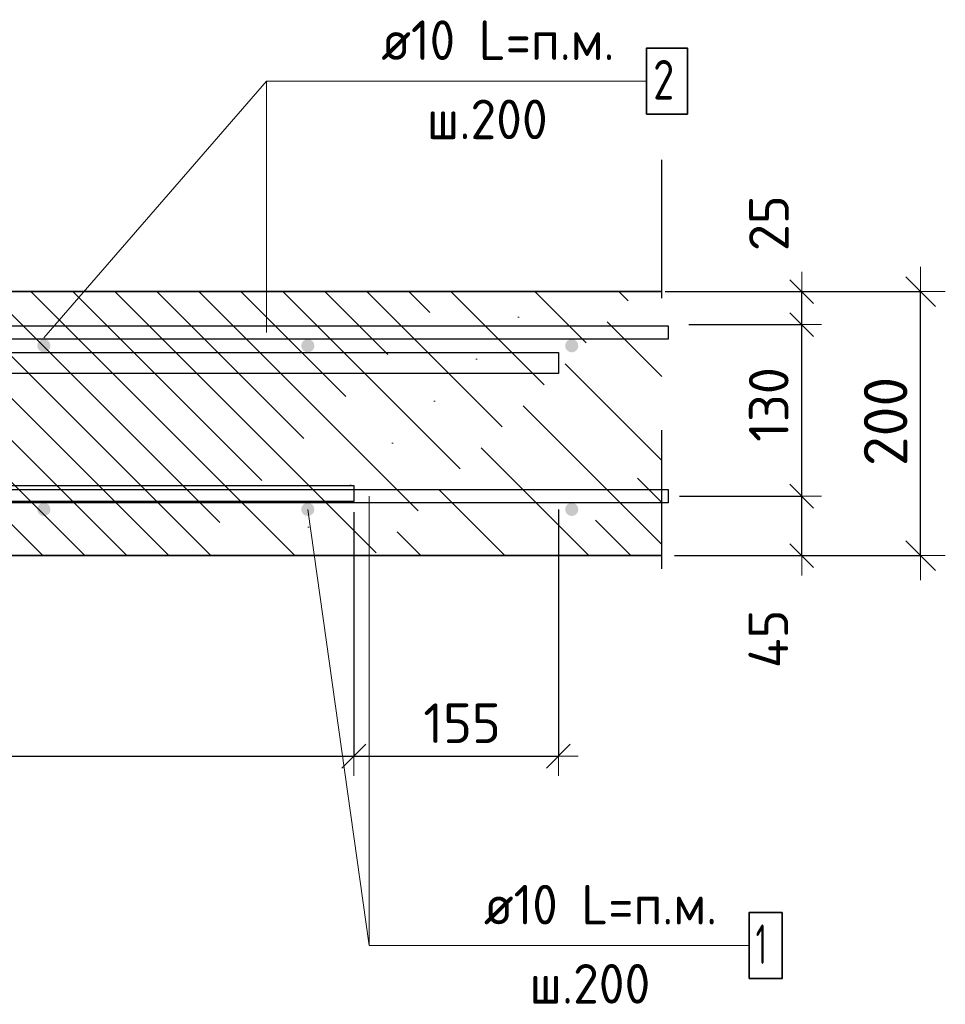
# Model space of a CAD drawing. Header units: metres. Extents: x -38 to 93, y -15 to 21.
# Tile 109 of 152: x 89.195 to 89.896, y -5.771 to -5.025. Entities that reach past the tile are written whole.
import ezdxf

# ---------------------------------------------------------------- set-up
doc = ezdxf.new("R2010")
doc.units = ezdxf.units.M
doc.header["$PDMODE"] = 65
doc.linetypes.add('______4', pattern=[0.135, 0.105, -0.03])
for name, color, linetype, lineweight in [('XR$4$Арм. стержнями верхней зоны', 180, 'Continuous', 35), ('XR$4$Арм. стержнями нижней зоны', 180, 'Continuous', 35), ('XR$4$Арм.стержн.горизонт. 1', 180, 'Continuous', 35), ('XR$4$Арм.стержн.горизонт. 2', 202, 'Continuous', 35), ('XR$4$ВК__отв в полу 1-2 эт', 220, 'Continuous', 25), ('XR$4$Размерная линия (1)', 7, 'Continuous', 13), ('XR$4$Размерная линия_ общее', 7, 'Continuous', 13), ('XR$6$Арм. стержнями верхней зоны', 180, 'Continuous', 35), ('XR$6$Арм. стержнями нижней зоны', 180, 'Continuous', 35), ('XR$6$Арм.стержн.горизонт. 1', 180, 'Continuous', 35), ('XR$6$Арм.стержн.горизонт. 2', 202, 'Continuous', 35), ('XR$6$ВК__отв в полу 1-2 эт', 220, 'Continuous', 25), ('XR$6$Размерная линия (1)', 7, 'Continuous', 13), ('XR$6$Размерная линия_ общее', 7, 'Continuous', 13)]:
    doc.layers.add(name, color=color, linetype=linetype, lineweight=lineweight)
doc.styles.add('ISOCPEUR', font='txt')
doc.dimstyles.new('DIMSTYLE_11', dxfattribs={"dimtxt": 0.03, "dimasz": 0.03, "dimexe": 0, "dimexo": 0, "dimgap": 0.015, "dimtad": 2, "dimdec": 0, "dimlfac": 1000, "dimrnd": 1, "dimzin": 12, "dimdsep": 46, "dimtxsty": 'ISOCPEUR', "dimblk1": 'ALL_ML_STRICH', "dimblk2": 'ALL_ML_STRICH', "dimsah": 1, "dimcen": 0, "dimclrd": 7, "dimclre": 256, "dimclrt": 7, "dimadec": 0, "dimazin": 0, "dimtfac": 1, "dimtdec": 0, "dimtix": 1, "dimtmove": 2, "dimatfit": 3, "dimfxl": 0, "dimtvp": 1.2, "dimtzin": 0, "dimlwd": 0, "dimlwe": -3, "dimarcsym": 0})
doc.dimstyles.new('DIMSTYLE_12', dxfattribs={"dimtxt": 0.03, "dimasz": 0.03, "dimexe": 0, "dimexo": 0, "dimgap": 0.015, "dimtad": 2, "dimdec": 0, "dimlfac": 1000, "dimrnd": 1, "dimzin": 12, "dimdsep": 46, "dimtxsty": 'ISOCPEUR', "dimblk1": 'ALL_ML_STRICH', "dimblk2": 'ALL_ML_STRICH', "dimsah": 1, "dimcen": 0, "dimclrd": 7, "dimclre": 256, "dimclrt": 7, "dimadec": 0, "dimazin": 0, "dimtfac": 1, "dimtdec": 0, "dimtix": 1, "dimtmove": 2, "dimatfit": 3, "dimfxl": 0, "dimtzin": 0, "dimlwd": 0, "dimlwe": -3, "dimarcsym": 0})
doc.dimstyles.new('DIMSTYLE_16', dxfattribs={"dimtxt": 0.03, "dimasz": 0.03, "dimexe": 0, "dimexo": 0, "dimgap": 0.015, "dimtad": 2, "dimdec": 0, "dimlfac": 1000, "dimrnd": 5, "dimzin": 12, "dimdsep": 46, "dimtxsty": 'ISOCPEUR', "dimblk1": 'ALL_ML_STRICH', "dimblk2": 'ALL_ML_STRICH', "dimsah": 1, "dimcen": 0, "dimclrd": 7, "dimclre": 256, "dimclrt": 7, "dimadec": 0, "dimazin": 0, "dimtfac": 1, "dimtdec": 0, "dimtix": 1, "dimtmove": 2, "dimatfit": 3, "dimfxl": 0, "dimtzin": 0, "dimlwd": 0, "dimlwe": -3, "dimarcsym": 0})
doc.dimstyles.new('DIMSTYLE_8', dxfattribs={"dimtxt": 0.033, "dimasz": 0.0375, "dimexe": 0, "dimexo": 0, "dimgap": 0.0165, "dimtad": 2, "dimdec": 0, "dimlfac": 1000, "dimrnd": 1, "dimzin": 12, "dimdsep": 46, "dimtxsty": 'ISOCPEUR', "dimblk1": 'ALL_ML_STRICH', "dimblk2": 'ALL_ML_STRICH', "dimsah": 1, "dimcen": 0, "dimclrd": 7, "dimclre": 256, "dimclrt": 7, "dimadec": 0, "dimazin": 0, "dimtfac": 1, "dimtdec": 0, "dimtix": 1, "dimtmove": 2, "dimatfit": 3, "dimfxl": 0, "dimtzin": 0, "dimlwd": 0, "dimlwe": -3, "dimarcsym": 0})
pattern_1 = [(135, (0, 0), (-0.031819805, -0.031819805), [0.4, -0.05, 0, -0.05]), (135, (-0.01591, -0.01591), (-0.031819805, -0.031819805), [0.8, -0.1, 0.1, -0.1])]

# ---------------------------------------------------------------- blocks, each defined once
blk = doc.blocks.new('ALL_ML_STRICH')
at = {"color": 0, "linetype": 'ByBlock', "lineweight": -2}
for p, q in [((0, -0.5), (0, 0.5)), ((-0.3, -0.3), (0.3, 0.3)), ((-1, 0), (0.5, 0))]:
    blk.add_line(p, q, dxfattribs=at)
blk = doc.blocks.new('*D75')
at = {"layer": 'DEFPOINTS', "color": 7, "linetype": 'Continuous', "lineweight": 13, "transparency": 33554687}
for p in [(89.67095, -5.23081), (89.67095, -5.43081), (89.87752, -5.43081)]:
    blk.add_point(p, dxfattribs=at)
at = {"layer": 'XR$4$Размерная линия_ общее', "color": 253, "linetype": 'Continuous', "lineweight": -2, "true_color": 0xa0a0a0, "transparency": 33554687}
for p, q in [((89.69095, -5.23081), (89.87752, -5.23081)), ((89.69095, -5.43081), (89.87752, -5.43081))]:
    blk.add_line(p, q, dxfattribs=at)
at = {"layer": 'XR$4$Размерная линия_ общее', "color": 7, "linetype": 'Continuous', "lineweight": -2, "transparency": 33554687}
blk.add_line((89.87752, -5.43081), (89.87752, -5.23081), dxfattribs=at)
at = {"layer": 'XR$4$Размерная линия_ общее', "color": 7, "linetype": 'Continuous', "lineweight": 13, "transparency": 33554687, "xscale": 0.0375, "yscale": 0.0375, "zscale": 0.0375}
for p, rotation in [((89.87752, -5.23081), 90), ((89.87752, -5.43081), 270)]:
    blk.add_blockref('ALL_ML_STRICH', p, dxfattribs=dict(at, rotation=rotation))
at = {"layer": 'XR$4$Размерная линия_ общее', "color": 7, "linetype": 'Continuous', "lineweight": 13, "transparency": 33554687, "insert": (89.85102, -5.32916), "char_height": 0.033, "width": 0.099, "attachment_point": 5, "rotation": 90, "style": 'ISOCPEUR'}
blk.add_mtext('\\A1;{200}', dxfattribs=at)
blk = doc.blocks.new('*D76')
at = {"layer": 'DEFPOINTS', "color": 7, "linetype": 'Continuous', "lineweight": 13, "transparency": 33554687}
for p in [(89.67483, -5.38581), (89.68768, -5.43081), (89.78749, -5.43081)]:
    blk.add_point(p, dxfattribs=at)
at = {"layer": 'XR$4$Размерная линия (1)', "color": 9, "linetype": 'Continuous', "lineweight": -2, "true_color": 0xc7c7c7, "transparency": 33554687}
for p, q in [((89.69483, -5.38581), (89.78749, -5.38581)), ((89.70768, -5.43081), (89.78749, -5.43081))]:
    blk.add_line(p, q, dxfattribs=at)
at = {"layer": 'XR$4$Размерная линия (1)', "color": 7, "linetype": 'Continuous', "lineweight": -2, "transparency": 33554687}
blk.add_line((89.78749, -5.43081), (89.78749, -5.38581), dxfattribs=at)
at = {"layer": 'XR$4$Размерная линия (1)', "color": 7, "linetype": 'Continuous', "lineweight": 13, "transparency": 33554687, "xscale": 0.03, "yscale": 0.03, "zscale": 0.03}
for p, rotation in [((89.78749, -5.38581), 90), ((89.78749, -5.43081), 270)]:
    blk.add_blockref('ALL_ML_STRICH', p, dxfattribs=dict(at, rotation=rotation))
at = {"layer": 'XR$4$Размерная линия (1)', "color": 7, "linetype": 'Continuous', "lineweight": 13, "transparency": 33554687, "insert": (89.76218, -5.49394), "char_height": 0.03, "width": 0.06, "attachment_point": 5, "rotation": 90, "style": 'ISOCPEUR'}
blk.add_mtext('\\A1;{45}', dxfattribs=at)
blk = doc.blocks.new('*D77')
at = {"layer": 'DEFPOINTS', "color": 7, "linetype": 'Continuous', "lineweight": 13, "transparency": 33554687}
for p in [(89.68186, -5.25581), (89.67483, -5.38581), (89.78749, -5.38581)]:
    blk.add_point(p, dxfattribs=at)
at = {"layer": 'XR$4$Размерная линия (1)', "color": 9, "linetype": 'Continuous', "lineweight": -2, "true_color": 0xc7c7c7, "transparency": 33554687}
for p, q in [((89.70186, -5.25581), (89.78749, -5.25581)), ((89.69483, -5.38581), (89.78749, -5.38581))]:
    blk.add_line(p, q, dxfattribs=at)
at = {"layer": 'XR$4$Размерная линия (1)', "color": 7, "linetype": 'Continuous', "lineweight": -2, "transparency": 33554687}
blk.add_line((89.78749, -5.38581), (89.78749, -5.25581), dxfattribs=at)
at = {"layer": 'XR$4$Размерная линия (1)', "color": 7, "linetype": 'Continuous', "lineweight": 13, "transparency": 33554687, "xscale": 0.03, "yscale": 0.03, "zscale": 0.03}
for p, rotation in [((89.78749, -5.25581), 90), ((89.78749, -5.38581), 270)]:
    blk.add_blockref('ALL_ML_STRICH', p, dxfattribs=dict(at, rotation=rotation))
at = {"layer": 'XR$4$Размерная линия (1)', "color": 7, "linetype": 'Continuous', "lineweight": 13, "transparency": 33554687, "insert": (89.76249, -5.31631), "char_height": 0.03, "width": 0.09, "attachment_point": 5, "rotation": 90, "style": 'ISOCPEUR'}
blk.add_mtext('\\A1;{130}', dxfattribs=at)
blk = doc.blocks.new('*D78')
at = {"layer": 'DEFPOINTS', "color": 7, "linetype": 'Continuous', "lineweight": 13, "transparency": 33554687}
for p in [(89.66399, -5.23081), (89.68186, -5.25581), (89.78749, -5.25581)]:
    blk.add_point(p, dxfattribs=at)
at = {"layer": 'XR$4$Размерная линия (1)', "color": 9, "linetype": 'Continuous', "lineweight": -2, "true_color": 0xc7c7c7, "transparency": 33554687}
for p, q in [((89.68399, -5.23081), (89.78749, -5.23081)), ((89.70186, -5.25581), (89.78749, -5.25581))]:
    blk.add_line(p, q, dxfattribs=at)
at = {"layer": 'XR$4$Размерная линия (1)', "color": 7, "linetype": 'Continuous', "lineweight": -2, "transparency": 33554687}
blk.add_line((89.78749, -5.25581), (89.78749, -5.23081), dxfattribs=at)
at = {"layer": 'XR$4$Размерная линия (1)', "color": 7, "linetype": 'Continuous', "lineweight": 13, "transparency": 33554687, "xscale": 0.03, "yscale": 0.03, "zscale": 0.03}
for p, rotation in [((89.78749, -5.23081), 90), ((89.78749, -5.25581), 270)]:
    blk.add_blockref('ALL_ML_STRICH', p, dxfattribs=dict(at, rotation=rotation))
at = {"layer": 'XR$4$Размерная линия (1)', "color": 7, "linetype": 'Continuous', "lineweight": 13, "transparency": 33554687, "insert": (89.76263, -5.17898), "char_height": 0.03, "width": 0.06, "attachment_point": 5, "rotation": 90, "style": 'ISOCPEUR'}
blk.add_mtext('\\A1;{25}', dxfattribs=at)
blk = doc.blocks.new('*D103')
at = {"layer": 'DEFPOINTS', "color": 7, "linetype": 'Continuous', "lineweight": 13, "transparency": 33554687}
for p in [(89.44808, -5.37781), (88.56308, -5.43081), (88.56308, -5.58282)]:
    blk.add_point(p, dxfattribs=at)
at = {"layer": 'XR$4$Размерная линия (1)', "color": 9, "linetype": 'Continuous', "lineweight": -2, "true_color": 0xc7c7c7, "transparency": 33554687}
for p, q in [((89.44808, -5.39781), (89.44808, -5.58282)), ((88.56308, -5.45081), (88.56308, -5.58282))]:
    blk.add_line(p, q, dxfattribs=at)
at = {"layer": 'XR$4$Размерная линия (1)', "color": 7, "linetype": 'Continuous', "lineweight": -2, "transparency": 33554687}
blk.add_line((88.56308, -5.58282), (89.44808, -5.58282), dxfattribs=at)
at = {"layer": 'XR$4$Размерная линия (1)', "color": 7, "linetype": 'Continuous', "lineweight": 13, "transparency": 33554687, "xscale": 0.03, "yscale": 0.03, "zscale": 0.03, "rotation": 180}
blk.add_blockref('ALL_ML_STRICH', (88.56308, -5.58282), dxfattribs=at)
at = {"layer": 'XR$4$Размерная линия (1)', "color": 7, "linetype": 'Continuous', "lineweight": 13, "transparency": 33554687, "xscale": 0.03, "yscale": 0.03, "zscale": 0.03}
blk.add_blockref('ALL_ML_STRICH', (89.44808, -5.58282), dxfattribs=at)
at = {"layer": 'XR$4$Размерная линия (1)', "color": 7, "linetype": 'Continuous', "lineweight": 13, "transparency": 33554687, "insert": (89.00708, -5.55782), "char_height": 0.03, "width": 0.09, "attachment_point": 5, "style": 'ISOCPEUR'}
blk.add_mtext('\\A1;{885}', dxfattribs=at)
blk = doc.blocks.new('*D104')
at = {"layer": 'DEFPOINTS', "color": 7, "linetype": 'Continuous', "lineweight": 13, "transparency": 33554687}
for p in [(89.44808, -5.37781), (89.60308, -5.37581), (89.44808, -5.58282)]:
    blk.add_point(p, dxfattribs=at)
at = {"layer": 'XR$4$Размерная линия (1)', "color": 9, "linetype": 'Continuous', "lineweight": -2, "true_color": 0xc7c7c7, "transparency": 33554687}
for p, q in [((89.44808, -5.39781), (89.44808, -5.58282)), ((89.60308, -5.39581), (89.60308, -5.58282))]:
    blk.add_line(p, q, dxfattribs=at)
at = {"layer": 'XR$4$Размерная линия (1)', "color": 7, "linetype": 'Continuous', "lineweight": -2, "transparency": 33554687}
blk.add_line((89.44808, -5.58282), (89.60308, -5.58282), dxfattribs=at)
at = {"layer": 'XR$4$Размерная линия (1)', "color": 7, "linetype": 'Continuous', "lineweight": 13, "transparency": 33554687, "xscale": 0.03, "yscale": 0.03, "zscale": 0.03, "rotation": 180}
blk.add_blockref('ALL_ML_STRICH', (89.44808, -5.58282), dxfattribs=at)
at = {"layer": 'XR$4$Размерная линия (1)', "color": 7, "linetype": 'Continuous', "lineweight": 13, "transparency": 33554687, "xscale": 0.03, "yscale": 0.03, "zscale": 0.03}
blk.add_blockref('ALL_ML_STRICH', (89.60308, -5.58282), dxfattribs=at)
at = {"layer": 'XR$4$Размерная линия (1)', "color": 7, "linetype": 'Continuous', "lineweight": 13, "transparency": 33554687, "insert": (89.53008, -5.55782), "char_height": 0.03, "width": 0.09, "attachment_point": 5, "style": 'ISOCPEUR'}
blk.add_mtext('\\A1;{155}', dxfattribs=at)
blk = doc.blocks.new('*D660')
at = {"layer": 'DEFPOINTS', "color": 7, "linetype": 'Continuous', "lineweight": 13, "transparency": 33554687}
for p in [(89.67095, -5.23081), (89.67095, -5.43081), (89.87752, -5.43081)]:
    blk.add_point(p, dxfattribs=at)
at = {"layer": 'XR$6$Размерная линия_ общее', "color": 253, "linetype": 'Continuous', "lineweight": -2, "true_color": 0xa0a0a0, "transparency": 33554687}
for p, q in [((89.69095, -5.23081), (89.87752, -5.23081)), ((89.69095, -5.43081), (89.87752, -5.43081))]:
    blk.add_line(p, q, dxfattribs=at)
at = {"layer": 'XR$6$Размерная линия_ общее', "color": 7, "linetype": 'Continuous', "lineweight": -2, "transparency": 33554687}
blk.add_line((89.87752, -5.43081), (89.87752, -5.23081), dxfattribs=at)
at = {"layer": 'XR$6$Размерная линия_ общее', "color": 7, "linetype": 'Continuous', "lineweight": 13, "transparency": 33554687, "xscale": 0.0375, "yscale": 0.0375, "zscale": 0.0375}
for p, rotation in [((89.87752, -5.23081), 90), ((89.87752, -5.43081), 270)]:
    blk.add_blockref('ALL_ML_STRICH', p, dxfattribs=dict(at, rotation=rotation))
at = {"layer": 'XR$6$Размерная линия_ общее', "color": 7, "linetype": 'Continuous', "lineweight": 13, "transparency": 33554687, "insert": (89.85102, -5.32916), "char_height": 0.033, "width": 0.099, "attachment_point": 5, "rotation": 90, "style": 'ISOCPEUR'}
blk.add_mtext('\\A1;{200}', dxfattribs=at)
blk = doc.blocks.new('*D661')
at = {"layer": 'DEFPOINTS', "color": 7, "linetype": 'Continuous', "lineweight": 13, "transparency": 33554687}
for p in [(89.67483, -5.38581), (89.68768, -5.43081), (89.78749, -5.43081)]:
    blk.add_point(p, dxfattribs=at)
at = {"layer": 'XR$6$Размерная линия (1)', "color": 9, "linetype": 'Continuous', "lineweight": -2, "true_color": 0xc7c7c7, "transparency": 33554687}
for p, q in [((89.69483, -5.38581), (89.78749, -5.38581)), ((89.70768, -5.43081), (89.78749, -5.43081))]:
    blk.add_line(p, q, dxfattribs=at)
at = {"layer": 'XR$6$Размерная линия (1)', "color": 7, "linetype": 'Continuous', "lineweight": -2, "transparency": 33554687}
blk.add_line((89.78749, -5.43081), (89.78749, -5.38581), dxfattribs=at)
at = {"layer": 'XR$6$Размерная линия (1)', "color": 7, "linetype": 'Continuous', "lineweight": 13, "transparency": 33554687, "xscale": 0.03, "yscale": 0.03, "zscale": 0.03}
for p, rotation in [((89.78749, -5.38581), 90), ((89.78749, -5.43081), 270)]:
    blk.add_blockref('ALL_ML_STRICH', p, dxfattribs=dict(at, rotation=rotation))
at = {"layer": 'XR$6$Размерная линия (1)', "color": 7, "linetype": 'Continuous', "lineweight": 13, "transparency": 33554687, "insert": (89.76218, -5.49394), "char_height": 0.03, "width": 0.06, "attachment_point": 5, "rotation": 90, "style": 'ISOCPEUR'}
blk.add_mtext('\\A1;{45}', dxfattribs=at)
blk = doc.blocks.new('*D662')
at = {"layer": 'DEFPOINTS', "color": 7, "linetype": 'Continuous', "lineweight": 13, "transparency": 33554687}
for p in [(89.68186, -5.25581), (89.67483, -5.38581), (89.78749, -5.38581)]:
    blk.add_point(p, dxfattribs=at)
at = {"layer": 'XR$6$Размерная линия (1)', "color": 9, "linetype": 'Continuous', "lineweight": -2, "true_color": 0xc7c7c7, "transparency": 33554687}
for p, q in [((89.70186, -5.25581), (89.78749, -5.25581)), ((89.69483, -5.38581), (89.78749, -5.38581))]:
    blk.add_line(p, q, dxfattribs=at)
at = {"layer": 'XR$6$Размерная линия (1)', "color": 7, "linetype": 'Continuous', "lineweight": -2, "transparency": 33554687}
blk.add_line((89.78749, -5.38581), (89.78749, -5.25581), dxfattribs=at)
at = {"layer": 'XR$6$Размерная линия (1)', "color": 7, "linetype": 'Continuous', "lineweight": 13, "transparency": 33554687, "xscale": 0.03, "yscale": 0.03, "zscale": 0.03}
for p, rotation in [((89.78749, -5.25581), 90), ((89.78749, -5.38581), 270)]:
    blk.add_blockref('ALL_ML_STRICH', p, dxfattribs=dict(at, rotation=rotation))
at = {"layer": 'XR$6$Размерная линия (1)', "color": 7, "linetype": 'Continuous', "lineweight": 13, "transparency": 33554687, "insert": (89.76249, -5.31631), "char_height": 0.03, "width": 0.09, "attachment_point": 5, "rotation": 90, "style": 'ISOCPEUR'}
blk.add_mtext('\\A1;{130}', dxfattribs=at)
blk = doc.blocks.new('*D663')
at = {"layer": 'DEFPOINTS', "color": 7, "linetype": 'Continuous', "lineweight": 13, "transparency": 33554687}
for p in [(89.66399, -5.23081), (89.68186, -5.25581), (89.78749, -5.25581)]:
    blk.add_point(p, dxfattribs=at)
at = {"layer": 'XR$6$Размерная линия (1)', "color": 9, "linetype": 'Continuous', "lineweight": -2, "true_color": 0xc7c7c7, "transparency": 33554687}
for p, q in [((89.68399, -5.23081), (89.78749, -5.23081)), ((89.70186, -5.25581), (89.78749, -5.25581))]:
    blk.add_line(p, q, dxfattribs=at)
at = {"layer": 'XR$6$Размерная линия (1)', "color": 7, "linetype": 'Continuous', "lineweight": -2, "transparency": 33554687}
blk.add_line((89.78749, -5.25581), (89.78749, -5.23081), dxfattribs=at)
at = {"layer": 'XR$6$Размерная линия (1)', "color": 7, "linetype": 'Continuous', "lineweight": 13, "transparency": 33554687, "xscale": 0.03, "yscale": 0.03, "zscale": 0.03}
for p, rotation in [((89.78749, -5.23081), 90), ((89.78749, -5.25581), 270)]:
    blk.add_blockref('ALL_ML_STRICH', p, dxfattribs=dict(at, rotation=rotation))
at = {"layer": 'XR$6$Размерная линия (1)', "color": 7, "linetype": 'Continuous', "lineweight": 13, "transparency": 33554687, "insert": (89.76263, -5.17898), "char_height": 0.03, "width": 0.06, "attachment_point": 5, "rotation": 90, "style": 'ISOCPEUR'}
blk.add_mtext('\\A1;{25}', dxfattribs=at)
blk = doc.blocks.new('*D692')
at = {"layer": 'DEFPOINTS', "color": 7, "linetype": 'Continuous', "lineweight": 13, "transparency": 33554687}
for p in [(89.44808, -5.37781), (88.56308, -5.43081), (88.56308, -5.58282)]:
    blk.add_point(p, dxfattribs=at)
at = {"layer": 'XR$6$Размерная линия (1)', "color": 9, "linetype": 'Continuous', "lineweight": -2, "true_color": 0xc7c7c7, "transparency": 33554687}
for p, q in [((89.44808, -5.39781), (89.44808, -5.58282)), ((88.56308, -5.45081), (88.56308, -5.58282))]:
    blk.add_line(p, q, dxfattribs=at)
at = {"layer": 'XR$6$Размерная линия (1)', "color": 7, "linetype": 'Continuous', "lineweight": -2, "transparency": 33554687}
blk.add_line((88.56308, -5.58282), (89.44808, -5.58282), dxfattribs=at)
at = {"layer": 'XR$6$Размерная линия (1)', "color": 7, "linetype": 'Continuous', "lineweight": 13, "transparency": 33554687, "xscale": 0.03, "yscale": 0.03, "zscale": 0.03, "rotation": 180}
blk.add_blockref('ALL_ML_STRICH', (88.56308, -5.58282), dxfattribs=at)
at = {"layer": 'XR$6$Размерная линия (1)', "color": 7, "linetype": 'Continuous', "lineweight": 13, "transparency": 33554687, "xscale": 0.03, "yscale": 0.03, "zscale": 0.03}
blk.add_blockref('ALL_ML_STRICH', (89.44808, -5.58282), dxfattribs=at)
at = {"layer": 'XR$6$Размерная линия (1)', "color": 7, "linetype": 'Continuous', "lineweight": 13, "transparency": 33554687, "insert": (89.00708, -5.55782), "char_height": 0.03, "width": 0.09, "attachment_point": 5, "style": 'ISOCPEUR'}
blk.add_mtext('\\A1;{885}', dxfattribs=at)
blk = doc.blocks.new('*D693')
at = {"layer": 'DEFPOINTS', "color": 7, "linetype": 'Continuous', "lineweight": 13, "transparency": 33554687}
for p in [(89.44808, -5.37781), (89.60308, -5.37581), (89.44808, -5.58282)]:
    blk.add_point(p, dxfattribs=at)
at = {"layer": 'XR$6$Размерная линия (1)', "color": 9, "linetype": 'Continuous', "lineweight": -2, "true_color": 0xc7c7c7, "transparency": 33554687}
for p, q in [((89.44808, -5.39781), (89.44808, -5.58282)), ((89.60308, -5.39581), (89.60308, -5.58282))]:
    blk.add_line(p, q, dxfattribs=at)
at = {"layer": 'XR$6$Размерная линия (1)', "color": 7, "linetype": 'Continuous', "lineweight": -2, "transparency": 33554687}
blk.add_line((89.44808, -5.58282), (89.60308, -5.58282), dxfattribs=at)
at = {"layer": 'XR$6$Размерная линия (1)', "color": 7, "linetype": 'Continuous', "lineweight": 13, "transparency": 33554687, "xscale": 0.03, "yscale": 0.03, "zscale": 0.03, "rotation": 180}
blk.add_blockref('ALL_ML_STRICH', (89.44808, -5.58282), dxfattribs=at)
at = {"layer": 'XR$6$Размерная линия (1)', "color": 7, "linetype": 'Continuous', "lineweight": 13, "transparency": 33554687, "xscale": 0.03, "yscale": 0.03, "zscale": 0.03}
blk.add_blockref('ALL_ML_STRICH', (89.60308, -5.58282), dxfattribs=at)
at = {"layer": 'XR$6$Размерная линия (1)', "color": 7, "linetype": 'Continuous', "lineweight": 13, "transparency": 33554687, "insert": (89.53008, -5.55782), "char_height": 0.03, "width": 0.09, "attachment_point": 5, "style": 'ISOCPEUR'}
blk.add_mtext('\\A1;{155}', dxfattribs=at)

msp = doc.modelspace()

# ---------------------------------------------------------------- hatches: boundary and pattern name
at = {"linetype": 'Continuous', "lineweight": 13, "transparency": 33554687}
h = msp.add_hatch(dxfattribs=at)
h.set_pattern_fill('__________540', scale=0.015, style=0, pattern_type=2)
h.set_pattern_definition(pattern_1)
h.paths.add_polyline_path([(88.56308, -5.23081), (88.56308, -5.43081), (89.68134, -5.43081), (89.68134, -5.23081)], flags=0)
h = msp.add_hatch(dxfattribs=at)
h.set_pattern_fill('__________540', scale=0.015, style=0, pattern_type=2)
h.set_pattern_definition(pattern_1)
h.paths.add_polyline_path([(88.56308, -5.23081), (88.56308, -5.43081), (89.68134, -5.43081), (89.68134, -5.23081)], flags=0)
at = {"layer": 'XR$4$Арм. стержнями верхней зоны', "linetype": 'Continuous', "lineweight": 50, "transparency": 33554687}
for points in [[(89.2182, -5.27181), (89.21782, -5.2699), (89.21674, -5.26827), (89.21512, -5.26719), (89.2132, -5.26681), (89.21129, -5.26719), (89.20967, -5.26827), (89.20858, -5.2699), (89.2082, -5.27181), (89.20858, -5.27372), (89.20967, -5.27535), (89.21129, -5.27643), (89.2132, -5.27681), (89.21512, -5.27643), (89.21674, -5.27535), (89.21782, -5.27372)], [(89.4182, -5.27181), (89.41782, -5.2699), (89.41674, -5.26827), (89.41512, -5.26719), (89.4132, -5.26681), (89.41129, -5.26719), (89.40967, -5.26827), (89.40858, -5.2699), (89.4082, -5.27181), (89.40858, -5.27372), (89.40967, -5.27535), (89.41129, -5.27643), (89.4132, -5.27681), (89.41512, -5.27643), (89.41674, -5.27535), (89.41782, -5.27372)], [(89.6182, -5.27181), (89.61782, -5.2699), (89.61674, -5.26827), (89.61512, -5.26719), (89.6132, -5.26681), (89.61129, -5.26719), (89.60967, -5.26827), (89.60858, -5.2699), (89.6082, -5.27181), (89.60858, -5.27372), (89.60967, -5.27535), (89.61129, -5.27643), (89.6132, -5.27681), (89.61512, -5.27643), (89.61674, -5.27535), (89.61782, -5.27372)]]:
    msp.add_hatch(color=4, dxfattribs=at).paths.add_polyline_path(points)
at = {"layer": 'XR$4$Арм. стержнями нижней зоны', "linetype": 'Continuous', "lineweight": 50, "transparency": 33554687}
for points in [[(89.2182, -5.39581), (89.21782, -5.3939), (89.21674, -5.39227), (89.21512, -5.39119), (89.2132, -5.39081), (89.21129, -5.39119), (89.20967, -5.39227), (89.20858, -5.3939), (89.2082, -5.39581), (89.20858, -5.39772), (89.20967, -5.39935), (89.21129, -5.40043), (89.2132, -5.40081), (89.21512, -5.40043), (89.21674, -5.39935), (89.21782, -5.39772)], [(89.4182, -5.39581), (89.41782, -5.3939), (89.41674, -5.39227), (89.41512, -5.39119), (89.4132, -5.39081), (89.41129, -5.39119), (89.40967, -5.39227), (89.40858, -5.3939), (89.4082, -5.39581), (89.40858, -5.39772), (89.40967, -5.39935), (89.41129, -5.40043), (89.4132, -5.40081), (89.41512, -5.40043), (89.41674, -5.39935), (89.41782, -5.39772)], [(89.6182, -5.39581), (89.61782, -5.3939), (89.61674, -5.39227), (89.61512, -5.39119), (89.6132, -5.39081), (89.61129, -5.39119), (89.60967, -5.39227), (89.60858, -5.3939), (89.6082, -5.39581), (89.60858, -5.39772), (89.60967, -5.39935), (89.61129, -5.40043), (89.6132, -5.40081), (89.61512, -5.40043), (89.61674, -5.39935), (89.61782, -5.39772)]]:
    msp.add_hatch(color=4, dxfattribs=at).paths.add_polyline_path(points)
at = {"layer": 'XR$6$Арм. стержнями верхней зоны', "linetype": 'Continuous', "lineweight": 50, "transparency": 33554687}
for points in [[(89.2182, -5.27181), (89.21782, -5.2699), (89.21674, -5.26827), (89.21512, -5.26719), (89.2132, -5.26681), (89.21129, -5.26719), (89.20967, -5.26827), (89.20858, -5.2699), (89.2082, -5.27181), (89.20858, -5.27372), (89.20967, -5.27535), (89.21129, -5.27643), (89.2132, -5.27681), (89.21512, -5.27643), (89.21674, -5.27535), (89.21782, -5.27372)], [(89.4182, -5.27181), (89.41782, -5.2699), (89.41674, -5.26827), (89.41512, -5.26719), (89.4132, -5.26681), (89.41129, -5.26719), (89.40967, -5.26827), (89.40858, -5.2699), (89.4082, -5.27181), (89.40858, -5.27372), (89.40967, -5.27535), (89.41129, -5.27643), (89.4132, -5.27681), (89.41512, -5.27643), (89.41674, -5.27535), (89.41782, -5.27372)], [(89.6182, -5.27181), (89.61782, -5.2699), (89.61674, -5.26827), (89.61512, -5.26719), (89.6132, -5.26681), (89.61129, -5.26719), (89.60967, -5.26827), (89.60858, -5.2699), (89.6082, -5.27181), (89.60858, -5.27372), (89.60967, -5.27535), (89.61129, -5.27643), (89.6132, -5.27681), (89.61512, -5.27643), (89.61674, -5.27535), (89.61782, -5.27372)]]:
    msp.add_hatch(color=4, dxfattribs=at).paths.add_polyline_path(points)
at = {"layer": 'XR$6$Арм. стержнями нижней зоны', "linetype": 'Continuous', "lineweight": 50, "transparency": 33554687}
for points in [[(89.2182, -5.39581), (89.21782, -5.3939), (89.21674, -5.39227), (89.21512, -5.39119), (89.2132, -5.39081), (89.21129, -5.39119), (89.20967, -5.39227), (89.20858, -5.3939), (89.2082, -5.39581), (89.20858, -5.39772), (89.20967, -5.39935), (89.21129, -5.40043), (89.2132, -5.40081), (89.21512, -5.40043), (89.21674, -5.39935), (89.21782, -5.39772)], [(89.4182, -5.39581), (89.41782, -5.3939), (89.41674, -5.39227), (89.41512, -5.39119), (89.4132, -5.39081), (89.41129, -5.39119), (89.40967, -5.39227), (89.40858, -5.3939), (89.4082, -5.39581), (89.40858, -5.39772), (89.40967, -5.39935), (89.41129, -5.40043), (89.4132, -5.40081), (89.41512, -5.40043), (89.41674, -5.39935), (89.41782, -5.39772)], [(89.6182, -5.39581), (89.61782, -5.3939), (89.61674, -5.39227), (89.61512, -5.39119), (89.6132, -5.39081), (89.61129, -5.39119), (89.60967, -5.39227), (89.60858, -5.3939), (89.6082, -5.39581), (89.60858, -5.39772), (89.60967, -5.39935), (89.61129, -5.40043), (89.6132, -5.40081), (89.61512, -5.40043), (89.61674, -5.39935), (89.61782, -5.39772)]]:
    msp.add_hatch(color=4, dxfattribs=at).paths.add_polyline_path(points)

# ---------------------------------------------------------------- linework, layer by layer
at = {"color": 7, "linetype": '______4', "lineweight": 25, "transparency": 33554687}
msp.add_line((89.68134, -5.13081), (89.68134, -5.53081), dxfattribs=at)
msp.add_line((89.68134, -5.13081), (89.68134, -5.53081), dxfattribs=at)
at = {"color": 7, "linetype": 'Continuous', "lineweight": 35, "transparency": 33554687}
for p, q in [((89.68134, -5.23081), (88.56308, -5.23081)), ((89.68134, -5.23081), (88.56308, -5.23081)), ((88.81308, -5.43081), (89.68134, -5.43081)), ((88.81308, -5.43081), (89.68134, -5.43081))]:
    msp.add_line(p, q, dxfattribs=at)
at = {"layer": 'XR$4$Арм. стержнями верхней зоны', "color": 7, "linetype": 'Continuous', "lineweight": 13, "transparency": 33554687}
for q in [(89.66987, -5.07127), (89.38187, -5.26181)]:
    msp.add_line((89.38187, -5.07127), q, dxfattribs=at)
at = {"layer": 'XR$4$Арм. стержнями верхней зоны', "color": 7, "linetype": 'Continuous', "lineweight": 35, "transparency": 33554687}
msp.add_lwpolyline([(89.66987, -5.09627), (89.70087, -5.09627), (89.70087, -5.04627), (89.66987, -5.04627), (89.66987, -5.09627)], dxfattribs=at)
at = {"layer": 'XR$4$Арм. стержнями верхней зоны', "color": 4, "linetype": 'Continuous', "lineweight": 25, "transparency": 33554687}
msp.add_lwpolyline([(88.58808, -5.25681), (89.68634, -5.25681), (89.68634, -5.26681), (88.58808, -5.26681), (88.58808, -5.25681)], dxfattribs=at)
msp.add_lwpolyline([(88.58808, -5.25681), (89.68634, -5.25681), (89.68634, -5.26681), (88.58808, -5.26681), (88.58808, -5.25681)], dxfattribs=at)
at = {"layer": 'XR$4$Арм. стержнями нижней зоны', "color": 7, "linetype": 'Continuous', "lineweight": 13, "transparency": 33554687}
for q in [(89.45962, -5.38581), (89.74762, -5.7263)]:
    msp.add_line((89.45962, -5.7263), q, dxfattribs=at)
at = {"layer": 'XR$4$Арм. стержнями нижней зоны', "color": 4, "linetype": 'Continuous', "lineweight": 25, "transparency": 33554687}
msp.add_lwpolyline([(88.58808, -5.38081), (89.68634, -5.38081), (89.68634, -5.39081), (88.58808, -5.39081), (88.58808, -5.38081)], dxfattribs=at)
msp.add_lwpolyline([(88.58808, -5.38081), (89.68634, -5.38081), (89.68634, -5.39081), (88.58808, -5.39081), (88.58808, -5.38081)], dxfattribs=at)
at = {"layer": 'XR$4$Арм. стержнями нижней зоны', "color": 7, "linetype": 'Continuous', "lineweight": 35, "transparency": 33554687}
msp.add_lwpolyline([(89.74762, -5.7513), (89.77262, -5.7513), (89.77262, -5.7013), (89.74762, -5.7013), (89.74762, -5.7513)], dxfattribs=at)
at = {"layer": 'XR$4$Арм.стержн.горизонт. 1', "color": 7, "linetype": 'Continuous', "lineweight": 25, "transparency": 33554687}
msp.add_lwpolyline([(89.60308, -5.29281), (87.26308, -5.29281), (87.26308, -5.27681), (89.60308, -5.27681), (89.60308, -5.29281)], dxfattribs=at)
msp.add_lwpolyline([(89.60308, -5.29281), (87.26308, -5.29281), (87.26308, -5.27681), (89.60308, -5.27681), (89.60308, -5.29281)], dxfattribs=at)
at = {"layer": 'XR$4$Арм.стержн.горизонт. 2', "color": 34, "linetype": 'Continuous', "lineweight": 25, "transparency": 33554687}
msp.add_lwpolyline([(87.49808, -5.37781), (89.44808, -5.37781), (89.44808, -5.38981), (87.49808, -5.38981), (87.49808, -5.37781)], dxfattribs=at)
msp.add_lwpolyline([(87.49808, -5.37781), (89.44808, -5.37781), (89.44808, -5.38981), (87.49808, -5.38981), (87.49808, -5.37781)], dxfattribs=at)
at = {"layer": 'XR$4$ВК__отв в полу 1-2 эт', "color": 7, "linetype": 'Continuous', "lineweight": 13, "transparency": 33554687}
for p, q in [((89.2132, -5.26581), (89.38187, -5.07127)), ((89.4132, -5.39581), (89.45962, -5.7263))]:
    msp.add_line(p, q, dxfattribs=at)
at = {"layer": 'XR$6$Арм. стержнями верхней зоны', "color": 7, "linetype": 'Continuous', "lineweight": 13, "transparency": 33554687}
for q in [(89.66987, -5.07127), (89.38187, -5.26181)]:
    msp.add_line((89.38187, -5.07127), q, dxfattribs=at)
at = {"layer": 'XR$6$Арм. стержнями верхней зоны', "color": 7, "linetype": 'Continuous', "lineweight": 35, "transparency": 33554687}
msp.add_lwpolyline([(89.66987, -5.09627), (89.70087, -5.09627), (89.70087, -5.04627), (89.66987, -5.04627), (89.66987, -5.09627)], dxfattribs=at)
at = {"layer": 'XR$6$Арм. стержнями верхней зоны', "color": 4, "linetype": 'Continuous', "lineweight": 25, "transparency": 33554687}
msp.add_lwpolyline([(88.58808, -5.25681), (89.68634, -5.25681), (89.68634, -5.26681), (88.58808, -5.26681), (88.58808, -5.25681)], dxfattribs=at)
msp.add_lwpolyline([(88.58808, -5.25681), (89.68634, -5.25681), (89.68634, -5.26681), (88.58808, -5.26681), (88.58808, -5.25681)], dxfattribs=at)
at = {"layer": 'XR$6$Арм. стержнями нижней зоны', "color": 7, "linetype": 'Continuous', "lineweight": 13, "transparency": 33554687}
for q in [(89.45962, -5.38581), (89.74762, -5.7263)]:
    msp.add_line((89.45962, -5.7263), q, dxfattribs=at)
at = {"layer": 'XR$6$Арм. стержнями нижней зоны', "color": 4, "linetype": 'Continuous', "lineweight": 25, "transparency": 33554687}
msp.add_lwpolyline([(88.58808, -5.38081), (89.68634, -5.38081), (89.68634, -5.39081), (88.58808, -5.39081), (88.58808, -5.38081)], dxfattribs=at)
msp.add_lwpolyline([(88.58808, -5.38081), (89.68634, -5.38081), (89.68634, -5.39081), (88.58808, -5.39081), (88.58808, -5.38081)], dxfattribs=at)
at = {"layer": 'XR$6$Арм. стержнями нижней зоны', "color": 7, "linetype": 'Continuous', "lineweight": 35, "transparency": 33554687}
msp.add_lwpolyline([(89.74762, -5.7513), (89.77262, -5.7513), (89.77262, -5.7013), (89.74762, -5.7013), (89.74762, -5.7513)], dxfattribs=at)
at = {"layer": 'XR$6$Арм.стержн.горизонт. 1', "color": 7, "linetype": 'Continuous', "lineweight": 25, "transparency": 33554687}
msp.add_lwpolyline([(89.60308, -5.29281), (87.26308, -5.29281), (87.26308, -5.27681), (89.60308, -5.27681), (89.60308, -5.29281)], dxfattribs=at)
msp.add_lwpolyline([(89.60308, -5.29281), (87.26308, -5.29281), (87.26308, -5.27681), (89.60308, -5.27681), (89.60308, -5.29281)], dxfattribs=at)
at = {"layer": 'XR$6$Арм.стержн.горизонт. 2', "color": 34, "linetype": 'Continuous', "lineweight": 25, "transparency": 33554687}
msp.add_lwpolyline([(87.49808, -5.37781), (89.44808, -5.37781), (89.44808, -5.38981), (87.49808, -5.38981), (87.49808, -5.37781)], dxfattribs=at)
msp.add_lwpolyline([(87.49808, -5.37781), (89.44808, -5.37781), (89.44808, -5.38981), (87.49808, -5.38981), (87.49808, -5.37781)], dxfattribs=at)
at = {"layer": 'XR$6$ВК__отв в полу 1-2 эт', "color": 7, "linetype": 'Continuous', "lineweight": 13, "transparency": 33554687}
for p, q in [((89.2132, -5.26581), (89.38187, -5.07127)), ((89.4132, -5.39581), (89.45962, -5.7263))]:
    msp.add_line(p, q, dxfattribs=at)

# ---------------------------------------------------------------- texts
at = {"layer": 'XR$4$Арм. стержнями верхней зоны', "color": 7, "linetype": 'Continuous', "lineweight": 25, "transparency": 33554687, "char_height": 0.03, "attachment_point": 7, "style": 'ISOCPEUR'}
for s, insert, width in [('\\W0.94;ø10 L=п.м.', (89.46887, -5.05527), 0.1999832), ('\\W0.78;2', (89.67487, -5.08527), 0.0326407), ('\\W0.95;ш.200 ', (89.50337, -5.11527), 0.1311997)]:
    msp.add_mtext(s, dxfattribs=dict(at, insert=insert, width=width))
at = {"layer": 'XR$4$Арм. стержнями нижней зоны', "color": 7, "linetype": 'Continuous', "lineweight": 25, "transparency": 33554687, "char_height": 0.03, "attachment_point": 7, "style": 'ISOCPEUR'}
for s, insert, width in [('\\W0.94;ø10 L=п.м.', (89.54662, -5.7103), 0.1999831), ('\\W0.56;1', (89.75262, -5.7403), 0.0233333), ('\\W0.95;ш.200 ', (89.58112, -5.7703), 0.1311995)]:
    msp.add_mtext(s, dxfattribs=dict(at, insert=insert, width=width))
at = {"layer": 'XR$6$Арм. стержнями верхней зоны', "color": 7, "linetype": 'Continuous', "lineweight": 25, "transparency": 33554687, "char_height": 0.03, "attachment_point": 7, "style": 'ISOCPEUR'}
for s, insert, width in [('\\W0.94;ø10 L=п.м.', (89.46887, -5.05527), 0.1999832), ('\\W0.78;2', (89.67487, -5.08527), 0.0326407), ('\\W0.95;ш.200 ', (89.50337, -5.11527), 0.1311997)]:
    msp.add_mtext(s, dxfattribs=dict(at, insert=insert, width=width))
at = {"layer": 'XR$6$Арм. стержнями нижней зоны', "color": 7, "linetype": 'Continuous', "lineweight": 25, "transparency": 33554687, "char_height": 0.03, "attachment_point": 7, "style": 'ISOCPEUR'}
for s, insert, width in [('\\W0.94;ø10 L=п.м.', (89.54662, -5.7103), 0.1999831), ('\\W0.56;1', (89.75262, -5.7403), 0.0233333), ('\\W0.95;ш.200 ', (89.58112, -5.7703), 0.1311995)]:
    msp.add_mtext(s, dxfattribs=dict(at, insert=insert, width=width))

# ---------------------------------------------------------------- dimensions: what is measured, and where the dimension line sits
at = {"layer": 'XR$4$Размерная линия (1)', "color": 7, "linetype": 'Continuous', "lineweight": 13, "transparency": 33554687}
for base, p1, p2, dimstyle, picture, middle in [((89.78749, -5.23081), (89.70186, -5.25581), (89.68399, -5.23081), 'DIMSTYLE_11', '*D78', (89.76263, -5.17898)), ((89.78749, -5.25581), (89.69483, -5.38581), (89.70186, -5.25581), 'DIMSTYLE_12', '*D77', (89.76249, -5.31631)), ((89.78749, -5.38581), (89.70768, -5.43081), (89.69483, -5.38581), 'DIMSTYLE_11', '*D76', (89.76218, -5.49394))]:
    dim = msp.add_linear_dim(base=base, p1=p1, p2=p2, angle=90, dimstyle=dimstyle, override={"dimpost": '<>', "dimclrd": 7, "dimclre": 9, "dimclrt": 7, "dimlwd": 0, "dimlwe": 65533}, dxfattribs=at)
    dim.commit()
    dim.dimension.update_dxf_attribs({"geometry": picture, "text_midpoint": middle, "dimtype": 160})
for base, p1, p2, picture, middle in [((89.44808, -5.58282), (88.56308, -5.45081), (89.44808, -5.39781), '*D103', (89.00708, -5.55782)), ((89.60308, -5.58282), (89.44808, -5.39781), (89.60308, -5.39581), '*D104', (89.53008, -5.55782))]:
    dim = msp.add_linear_dim(base=base, p1=p1, p2=p2, dimstyle='DIMSTYLE_16', override={"dimpost": '<>', "dimclrd": 7, "dimclre": 9, "dimclrt": 7, "dimlwd": 0, "dimlwe": 65533}, dxfattribs=at)
    dim.commit()
    dim.dimension.update_dxf_attribs({"geometry": picture, "text_midpoint": middle, "dimtype": 160})
at = {"layer": 'XR$4$Размерная линия_ общее', "color": 7, "linetype": 'Continuous', "lineweight": 13, "transparency": 33554687}
dim = msp.add_linear_dim(base=(89.87752, -5.23081), p1=(89.69095, -5.43081), p2=(89.69095, -5.23081), angle=90, dimstyle='DIMSTYLE_8', override={"dimpost": '<>', "dimclrd": 7, "dimclre": 253, "dimclrt": 7, "dimlwd": 0, "dimlwe": 65533}, dxfattribs=at)
dim.commit()
dim.dimension.update_dxf_attribs({"geometry": '*D75', "text_midpoint": (89.85102, -5.32916), "dimtype": 160})
at = {"layer": 'XR$6$Размерная линия (1)', "color": 7, "linetype": 'Continuous', "lineweight": 13, "transparency": 33554687}
for base, p1, p2, dimstyle, picture, middle in [((89.78749, -5.23081), (89.70186, -5.25581), (89.68399, -5.23081), 'DIMSTYLE_11', '*D663', (89.76263, -5.17898)), ((89.78749, -5.25581), (89.69483, -5.38581), (89.70186, -5.25581), 'DIMSTYLE_12', '*D662', (89.76249, -5.31631)), ((89.78749, -5.38581), (89.70768, -5.43081), (89.69483, -5.38581), 'DIMSTYLE_11', '*D661', (89.76218, -5.49394))]:
    dim = msp.add_linear_dim(base=base, p1=p1, p2=p2, angle=90, dimstyle=dimstyle, override={"dimpost": '<>', "dimclrd": 7, "dimclre": 9, "dimclrt": 7, "dimlwd": 0, "dimlwe": 65533}, dxfattribs=at)
    dim.commit()
    dim.dimension.update_dxf_attribs({"geometry": picture, "text_midpoint": middle, "dimtype": 160})
for base, p1, p2, picture, middle in [((89.44808, -5.58282), (88.56308, -5.45081), (89.44808, -5.39781), '*D692', (89.00708, -5.55782)), ((89.60308, -5.58282), (89.44808, -5.39781), (89.60308, -5.39581), '*D693', (89.53008, -5.55782))]:
    dim = msp.add_linear_dim(base=base, p1=p1, p2=p2, dimstyle='DIMSTYLE_16', override={"dimpost": '<>', "dimclrd": 7, "dimclre": 9, "dimclrt": 7, "dimlwd": 0, "dimlwe": 65533}, dxfattribs=at)
    dim.commit()
    dim.dimension.update_dxf_attribs({"geometry": picture, "text_midpoint": middle, "dimtype": 160})
at = {"layer": 'XR$6$Размерная линия_ общее', "color": 7, "linetype": 'Continuous', "lineweight": 13, "transparency": 33554687}
dim = msp.add_linear_dim(base=(89.87752, -5.23081), p1=(89.69095, -5.43081), p2=(89.69095, -5.23081), angle=90, dimstyle='DIMSTYLE_8', override={"dimpost": '<>', "dimclrd": 7, "dimclre": 253, "dimclrt": 7, "dimlwd": 0, "dimlwe": 65533}, dxfattribs=at)
dim.commit()
dim.dimension.update_dxf_attribs({"geometry": '*D660', "text_midpoint": (89.85102, -5.32916), "dimtype": 160})

doc.saveas('drawing.dxf')
